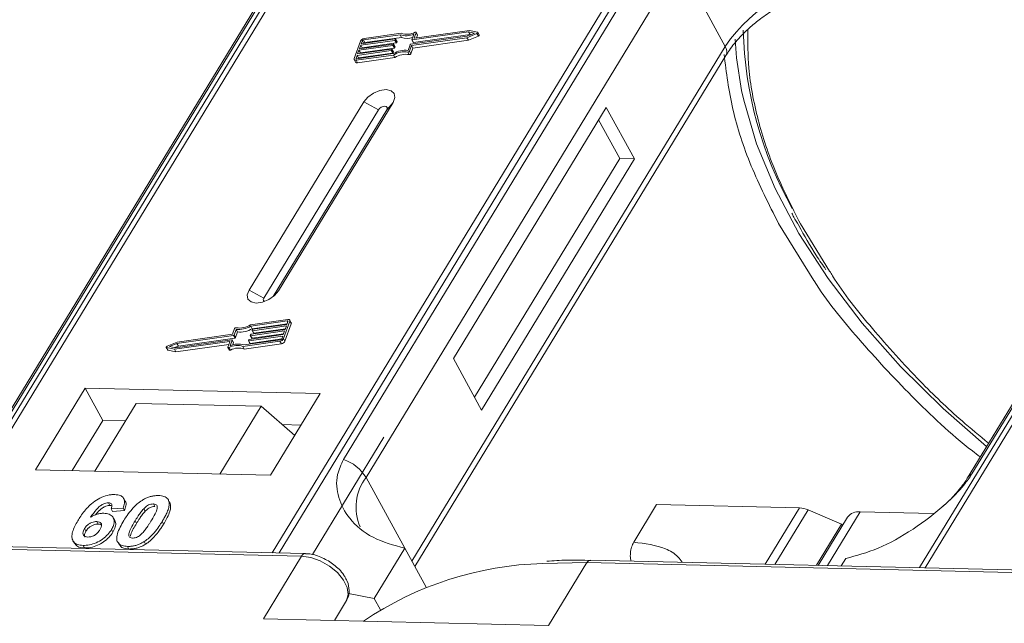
# Model space of a CAD drawing. Header units: millimetres. Extents: x 2098 to 3561, y 550 to 1583.
# Tile 59 of 84: x 3118 to 3166, y 1352 to 1382. Entities that reach past the tile are written whole.
import ezdxf

# ---------------------------------------------------------------- set-up
doc = ezdxf.new("R2010")
doc.units = ezdxf.units.MM

msp = doc.modelspace()

# ---------------------------------------------------------------- linework, layer by layer
at = {"color": 7, "linetype": 'Continuous', "lineweight": 15}
for p, q in [((3135.256, 1391.491), (3113.576, 1355.861)), ((3113.845, 1355.855), (3135.542, 1391.512)), ((3151.758, 1391.14), (3130.062, 1355.483)), ((3130.395, 1355.475), (3152.075, 1391.105)), ((3183.383, 1390.386), (3161.702, 1354.757)), ((3161.972, 1354.75), (3183.668, 1390.408)), ((3116.132, 1360.446), (3131.445, 1385.611)), ((3131.231, 1385.425), (3115.918, 1360.259)), ((3148.849, 1385.212), (3133.536, 1360.046)), ((3134.644, 1359.169), (3149.957, 1384.335)), ((3152.199, 1380.237), (3149.957, 1384.335)), ((3179.358, 1384.321), (3164.045, 1359.155)), ((3164.259, 1359.341), (3179.572, 1384.507)), ((3136.308, 1380.809), (3134.52, 1380.555)), ((3136.362, 1380.883), (3134.546, 1380.626)), ((3136.377, 1380.682), (3136.308, 1380.809)), ((3136.881, 1380.57), (3136.98, 1380.844)), ((3139.657, 1380.947), (3136.898, 1380.556)), ((3136.967, 1380.43), (3139.726, 1380.821)), ((3136.998, 1380.654), (3137.091, 1380.911)), ((3139.701, 1381.021), (3137.015, 1380.64)), ((3137.159, 1380.803), (3137.09, 1380.929)), ((3137.091, 1380.911), (3137.16, 1380.785)), ((3137.112, 1380.653), (3137.16, 1380.785)), ((3139.574, 1380.666), (3140.066, 1380.874)), ((3139.581, 1380.735), (3139.942, 1380.887)), ((3139.942, 1380.887), (3139.657, 1380.947)), ((3139.726, 1380.821), (3139.657, 1380.947)), ((3140.089, 1380.939), (3139.701, 1381.021)), ((3139.726, 1380.821), (3139.766, 1380.813)), ((3140.066, 1380.874), (3140.135, 1380.747)), ((3140.174, 1380.802), (3140.105, 1380.928)), ((3134.37, 1380.5), (3134.064, 1379.649)), ((3135.956, 1380.287), (3134.296, 1380.052)), ((3134.322, 1380.123), (3135.982, 1380.358)), ((3134.385, 1380.3), (3134.322, 1380.123)), ((3136.046, 1380.536), (3134.385, 1380.3)), ((3134.454, 1380.174), (3134.385, 1380.3)), ((3134.411, 1380.371), (3136.071, 1380.607)), ((3134.462, 1380.513), (3134.411, 1380.371)), ((3134.454, 1380.174), (3136.115, 1380.41)), ((3134.53, 1380.388), (3134.462, 1380.513)), ((3134.52, 1380.555), (3134.589, 1380.429)), ((3134.589, 1380.429), (3136.377, 1380.682)), ((3136.025, 1380.161), (3135.956, 1380.287)), ((3135.998, 1380.344), (3135.986, 1380.308)), ((3136.055, 1380.182), (3135.986, 1380.308)), ((3136.067, 1380.227), (3135.998, 1380.353)), ((3136.067, 1380.218), (3135.998, 1380.344)), ((3136.115, 1380.41), (3136.046, 1380.536)), ((3136.088, 1380.592), (3136.075, 1380.557)), ((3136.144, 1380.431), (3136.075, 1380.557)), ((3136.156, 1380.475), (3136.087, 1380.601)), ((3136.157, 1380.466), (3136.088, 1380.592)), ((3136.144, 1380.431), (3136.157, 1380.466)), ((3136.694, 1380.048), (3136.792, 1380.322)), ((3136.766, 1380.007), (3136.865, 1380.282)), ((3136.821, 1380.343), (3139.581, 1380.735)), ((3136.865, 1380.282), (3139.574, 1380.666)), ((3136.934, 1380.156), (3136.865, 1380.282)), ((3136.882, 1380.561), (3136.95, 1380.435)), ((3136.967, 1380.43), (3136.898, 1380.556)), ((3136.934, 1380.156), (3139.643, 1380.54)), ((3137.006, 1380.64), (3136.998, 1380.654)), ((3139.643, 1380.54), (3139.574, 1380.666)), ((3139.643, 1380.54), (3140.135, 1380.747)), ((3134.207, 1379.803), (3134.156, 1379.662)), ((3134.164, 1379.562), (3135.98, 1379.82)), ((3134.189, 1379.633), (3135.977, 1379.886)), ((3135.867, 1380.039), (3134.207, 1379.803)), ((3134.276, 1379.677), (3134.207, 1379.803)), ((3134.232, 1379.874), (3135.893, 1380.11)), ((3134.296, 1380.052), (3134.232, 1379.874)), ((3134.276, 1379.677), (3135.936, 1379.913)), ((3134.365, 1379.926), (3134.296, 1380.052)), ((3134.353, 1379.891), (3134.365, 1379.926)), ((3134.365, 1379.926), (3136.025, 1380.161)), ((3134.442, 1380.14), (3134.454, 1380.174)), ((3135.936, 1379.913), (3135.867, 1380.039)), ((3135.909, 1380.096), (3135.896, 1380.06)), ((3135.965, 1379.934), (3135.896, 1380.06)), ((3135.978, 1379.979), (3135.909, 1380.105)), ((3135.909, 1380.096), (3135.978, 1379.969)), ((3135.965, 1379.934), (3135.978, 1379.969)), ((3136.049, 1379.693), (3135.98, 1379.82)), ((3136.055, 1380.182), (3136.067, 1380.218)), ((3136.689, 1379.966), (3136.758, 1379.84)), ((3136.835, 1379.881), (3136.766, 1380.007)), ((3136.835, 1379.881), (3136.934, 1380.156)), ((3152.199, 1380.237), (3136.886, 1355.072)), ((3137.029, 1354.811), (3152.232, 1379.796)), ((3134.066, 1379.594), (3134.135, 1379.468)), ((3134.156, 1379.662), (3134.172, 1379.633)), ((3134.233, 1379.436), (3134.164, 1379.562)), ((3134.233, 1379.436), (3136.049, 1379.693)), ((3134.264, 1379.643), (3134.276, 1379.677)), ((3134.528, 1377.532), (3128.926, 1368.325)), ((3130.363, 1368.292), (3135.965, 1377.499)), ((3134.528, 1377.532), (3135.249, 1377.142)), ((3135.965, 1377.499), (3135.658, 1377.132)), ((3135.249, 1377.142), (3129.647, 1367.935)), ((3130.106, 1368.008), (3135.658, 1377.132)), ((3146.38, 1377.26), (3138.911, 1364.984)), ((3147.76, 1374.738), (3146.38, 1377.26)), ((3147.042, 1374.755), (3146.007, 1376.646)), ((3139.945, 1363.092), (3147.042, 1374.755)), ((3140.29, 1362.462), (3147.76, 1374.738)), ((3147.76, 1374.738), (3147.042, 1374.755)), ((3154.804, 1371.587), (3156.531, 1368.799)), ((3157.303, 1369.252), (3155.881, 1371.562)), ((3129.647, 1367.935), (3128.926, 1368.325)), ((3130.363, 1368.292), (3130.174, 1368.066)), ((3130.819, 1366.891), (3129.002, 1366.634)), ((3130.793, 1366.821), (3129.005, 1366.567)), ((3130.612, 1365.953), (3130.918, 1366.805)), ((3130.82, 1366.773), (3130.793, 1366.821)), ((3130.986, 1366.733), (3130.917, 1366.859)), ((3130.918, 1366.805), (3130.987, 1366.679)), ((3128.216, 1366.446), (3128.118, 1366.171)), ((3128.289, 1366.405), (3128.19, 1366.131)), ((3128.358, 1366.279), (3128.289, 1366.405)), ((3130.661, 1366.331), (3129.001, 1366.095)), ((3129.074, 1366.441), (3129.005, 1366.567)), ((3129.026, 1366.166), (3130.686, 1366.401)), ((3129.073, 1366.358), (3129.086, 1366.393)), ((3129.073, 1366.348), (3129.142, 1366.222)), ((3129.074, 1366.441), (3130.788, 1366.684)), ((3130.75, 1366.579), (3129.09, 1366.343)), ((3129.159, 1366.217), (3129.09, 1366.343)), ((3129.115, 1366.414), (3130.775, 1366.65)), ((3129.159, 1366.217), (3130.699, 1366.436)), ((3130.597, 1366.153), (3130.661, 1366.331)), ((3130.681, 1365.827), (3130.987, 1366.679)), ((3130.686, 1366.401), (3130.75, 1366.579)), ((3130.775, 1366.65), (3130.826, 1366.792)), ((3125.325, 1365.506), (3128.085, 1365.897)), ((3128.161, 1366.11), (3125.402, 1365.718)), ((3128.118, 1366.171), (3125.408, 1365.787)), ((3125.471, 1365.592), (3128.23, 1365.984)), ((3128.101, 1365.883), (3128.003, 1365.609)), ((3128.17, 1365.766), (3128.101, 1365.892)), ((3128.17, 1365.757), (3128.101, 1365.883)), ((3128.23, 1365.984), (3128.161, 1366.11)), ((3128.259, 1366.005), (3128.19, 1366.131)), ((3128.259, 1366.005), (3128.358, 1366.279)), ((3128.674, 1365.645), (3130.462, 1365.898)), ((3128.895, 1365.861), (3128.908, 1365.896)), ((3128.895, 1365.852), (3128.964, 1365.726)), ((3130.572, 1366.082), (3128.911, 1365.847)), ((3128.98, 1365.72), (3128.911, 1365.847)), ((3128.937, 1365.917), (3130.597, 1366.153)), ((3128.98, 1365.72), (3130.52, 1365.939)), ((3128.984, 1366.109), (3128.997, 1366.145)), ((3128.984, 1366.1), (3129.053, 1365.974)), ((3129.07, 1365.969), (3129.001, 1366.095)), ((3129.07, 1365.969), (3130.609, 1366.187)), ((3130.521, 1365.94), (3130.572, 1366.082)), ((3130.681, 1365.827), (3130.612, 1365.953)), ((3124.878, 1365.525), (3124.947, 1365.399)), ((3124.893, 1365.514), (3125.281, 1365.432)), ((3124.962, 1365.388), (3124.893, 1365.514)), ((3125.408, 1365.787), (3124.917, 1365.58)), ((3124.962, 1365.388), (3125.35, 1365.306)), ((3125.402, 1365.718), (3125.04, 1365.566)), ((3125.04, 1365.566), (3125.325, 1365.506)), ((3125.281, 1365.432), (3127.968, 1365.814)), ((3125.35, 1365.306), (3125.281, 1365.432)), ((3125.285, 1365.514), (3125.471, 1365.592)), ((3125.35, 1365.306), (3127.939, 1365.674)), ((3125.471, 1365.592), (3125.402, 1365.718)), ((3127.984, 1365.799), (3127.892, 1365.542)), ((3127.892, 1365.524), (3127.961, 1365.398)), ((3128.015, 1365.394), (3127.946, 1365.52)), ((3127.981, 1365.79), (3127.968, 1365.814)), ((3128.132, 1365.652), (3128.17, 1365.757)), ((3128.62, 1365.57), (3130.437, 1365.828)), ((3128.689, 1365.444), (3128.62, 1365.57)), ((3128.689, 1365.444), (3130.506, 1365.701)), ((3130.437, 1365.828), (3130.506, 1365.701)), ((3138.911, 1364.984), (3140.29, 1362.462)), ((3120.91, 1363.53), (3118.482, 1359.54)), ((3132.403, 1363.266), (3120.91, 1363.53)), ((3120.91, 1363.53), (3121.772, 1361.954)), ((3129.975, 1359.276), (3132.403, 1363.266)), ((3123.408, 1362.788), (3121.391, 1359.473)), ((3123.408, 1362.788), (3129.514, 1362.648)), ((3127.497, 1359.333), (3129.514, 1362.648)), ((3129.514, 1362.648), (3131.158, 1361.221)), ((3121.772, 1361.954), (3120.278, 1359.499)), ((3122.885, 1361.928), (3121.772, 1361.954)), ((3131.469, 1361.731), (3130.545, 1361.753)), ((3135.516, 1361.14), (3132.024, 1355.401)), ((3118.482, 1359.54), (3129.975, 1359.276)), ((3134.644, 1359.169), (3136.541, 1355.703)), ((3122.869, 1358.011), (3122.8, 1358.138)), ((3124.931, 1358.134), (3124.925, 1358.145)), ((3122.047, 1357.923), (3122.116, 1357.797)), ((3122.765, 1357.672), (3122.181, 1357.633)), ((3122.765, 1357.672), (3122.834, 1357.546)), ((3124.25, 1357.873), (3124.319, 1357.747)), ((3125.003, 1358.014), (3125.072, 1357.888)), ((3147.726, 1356.001), (3148.847, 1357.842)), ((3148.847, 1357.842), (3155.831, 1357.682)), ((3155.831, 1357.682), (3154.156, 1354.93)), ((3122.181, 1357.633), (3122.25, 1357.507)), ((3122.25, 1357.507), (3122.834, 1357.546)), ((3122.359, 1357.065), (3122.29, 1357.191)), ((3123.848, 1357.513), (3123.779, 1357.639)), ((3156.25, 1357.584), (3154.628, 1354.919)), ((3156.25, 1357.584), (3157.88, 1356.888)), ((3158.182, 1357.23), (3156.746, 1354.87)), ((3157.193, 1354.86), (3158.792, 1357.49)), ((3162.369, 1357.407), (3158.792, 1357.49)), ((3121.482, 1357.011), (3121.551, 1356.885)), ((3123.356, 1357.046), (3123.424, 1356.92)), ((3124.682, 1357.016), (3124.751, 1356.89)), ((3156.654, 1354.872), (3157.88, 1356.888)), ((3157.925, 1356.807), (3157.88, 1356.888)), ((3131.675, 1355.446), (3097.492, 1356.23)), ((3120.883, 1356.666), (3120.952, 1356.54)), ((3122.203, 1356.625), (3122.272, 1356.499)), ((3097.309, 1356.105), (3131.493, 1355.321)), ((3120.318, 1356.075), (3120.387, 1355.949)), ((3120.812, 1355.845), (3120.881, 1355.719)), ((3122.505, 1356.009), (3122.574, 1355.883)), ((3122.986, 1355.795), (3123.055, 1355.669)), ((3123.793, 1356.03), (3123.862, 1355.903)), ((3131.493, 1355.321), (3129.625, 1352.252)), ((3136.541, 1355.703), (3135.047, 1353.247)), ((3136.541, 1355.703), (3137.583, 1353.797)), ((3143.277, 1354.963), (3145.436, 1355.001)), ((3143.569, 1351.932), (3145.436, 1355.001)), ((3145.436, 1355.001), (3179.619, 1354.217)), ((3179.802, 1354.341), (3145.619, 1355.126)), ((3157.869, 1354.845), (3158.09, 1355.208)), ((3133.784, 1353.489), (3135.047, 1353.247)), ((3133.686, 1353.145), (3133.094, 1352.172)), ((3133.094, 1352.172), (3133.686, 1353.145)), ((3135.047, 1353.247), (3135.346, 1352.7)), ((3129.625, 1352.252), (3143.569, 1351.932))]:
    msp.add_line(p, q, dxfattribs=at)
at = {"color": 7, "linetype": 'Continuous', "lineweight": 15, "flags": 128}
for points in [[(3137.037, 1380.933), (3137.048, 1380.938), (3137.06, 1380.94), (3137.071, 1380.94), (3137.08, 1380.938), (3137.087, 1380.933), (3137.091, 1380.927), (3137.092, 1380.919), (3137.091, 1380.911)], [(3140.089, 1380.939), (3140.099, 1380.935), (3140.105, 1380.929), (3140.107, 1380.92), (3140.105, 1380.91), (3140.1, 1380.9), (3140.091, 1380.889), (3140.079, 1380.881), (3140.066, 1380.874)], [(3140.135, 1380.747), (3140.148, 1380.754), (3140.16, 1380.763), (3140.169, 1380.774), (3140.174, 1380.784), (3140.176, 1380.794), (3140.174, 1380.802)], [(3135.982, 1380.358), (3135.986, 1380.359), (3135.99, 1380.358), (3135.994, 1380.357), (3135.996, 1380.355), (3135.998, 1380.353), (3135.999, 1380.35), (3135.999, 1380.347), (3135.998, 1380.344)], [(3136.071, 1380.607), (3136.075, 1380.607), (3136.079, 1380.606), (3136.083, 1380.605), (3136.085, 1380.604), (3136.087, 1380.601), (3136.088, 1380.599), (3136.088, 1380.595), (3136.088, 1380.592)], [(3136.898, 1380.556), (3136.893, 1380.555), (3136.89, 1380.556), (3136.886, 1380.557), (3136.883, 1380.559), (3136.882, 1380.561), (3136.881, 1380.564), (3136.88, 1380.567), (3136.881, 1380.57)], [(3137.015, 1380.64), (3137.011, 1380.639), (3137.007, 1380.64), (3137.003, 1380.641), (3137.001, 1380.642), (3136.999, 1380.645), (3136.998, 1380.648), (3136.998, 1380.651), (3136.998, 1380.654)], [(3152.997, 1378.086), (3152.754, 1379.679), (3152.69, 1380.601)], [(3135.893, 1380.11), (3135.897, 1380.11), (3135.901, 1380.11), (3135.904, 1380.109), (3135.907, 1380.107), (3135.909, 1380.105), (3135.91, 1380.102), (3135.91, 1380.099), (3135.909, 1380.096)], [(3134.164, 1379.562), (3134.138, 1379.56), (3134.114, 1379.562), (3134.094, 1379.569), (3134.078, 1379.579), (3134.066, 1379.593), (3134.06, 1379.609), (3134.06, 1379.628), (3134.064, 1379.649)], [(3134.156, 1379.662), (3134.154, 1379.655), (3134.155, 1379.648), (3134.157, 1379.643), (3134.16, 1379.638), (3134.166, 1379.635), (3134.173, 1379.633), (3134.18, 1379.632), (3134.189, 1379.633)], [(3135.965, 1377.499), (3136.053, 1377.735), (3136.019, 1377.938), (3135.866, 1378.076), (3135.62, 1378.129), (3135.317, 1378.089), (3135.003, 1377.961), (3134.726, 1377.765), (3134.528, 1377.532)], [(3164.976, 1360.685), (3162.849, 1362.536), (3160.767, 1364.59), (3158.886, 1366.715), (3157.225, 1368.889), (3155.803, 1371.088), (3154.633, 1373.29), (3153.729, 1375.471), (3153.101, 1377.608), (3152.997, 1378.086)], [(3135.658, 1377.132), (3135.683, 1377.2), (3135.673, 1377.257), (3135.63, 1377.297), (3135.56, 1377.312), (3135.473, 1377.3), (3135.384, 1377.264), (3135.305, 1377.208), (3135.249, 1377.142)], [(3128.926, 1368.325), (3128.838, 1368.089), (3128.872, 1367.886), (3129.024, 1367.748), (3129.271, 1367.695), (3129.574, 1367.735), (3129.888, 1367.863), (3130.165, 1368.058), (3130.363, 1368.292)], [(3129.647, 1367.935), (3129.621, 1367.868), (3129.631, 1367.81), (3129.675, 1367.77), (3129.679, 1367.768)], [(3130.826, 1366.792), (3130.828, 1366.798), (3130.828, 1366.805), (3130.826, 1366.81), (3130.822, 1366.815), (3130.817, 1366.818), (3130.81, 1366.82), (3130.802, 1366.821), (3130.793, 1366.821)], [(3130.819, 1366.891), (3130.845, 1366.893), (3130.869, 1366.891), (3130.889, 1366.884), (3130.905, 1366.874), (3130.916, 1366.86), (3130.922, 1366.844), (3130.923, 1366.825), (3130.918, 1366.805)], [(3129.09, 1366.343), (3129.085, 1366.343), (3129.081, 1366.343), (3129.078, 1366.344), (3129.075, 1366.346), (3129.074, 1366.348), (3129.072, 1366.351), (3129.072, 1366.354), (3129.073, 1366.358)], [(3128.085, 1365.897), (3128.089, 1365.898), (3128.093, 1365.897), (3128.096, 1365.896), (3128.099, 1365.895), (3128.101, 1365.892), (3128.102, 1365.889), (3128.102, 1365.886), (3128.101, 1365.883)], [(3128.911, 1365.847), (3128.907, 1365.846), (3128.903, 1365.847), (3128.9, 1365.848), (3128.897, 1365.849), (3128.895, 1365.852), (3128.894, 1365.854), (3128.894, 1365.858), (3128.895, 1365.861)], [(3129.001, 1366.095), (3128.996, 1366.095), (3128.992, 1366.095), (3128.989, 1366.096), (3128.986, 1366.098), (3128.984, 1366.1), (3128.983, 1366.103), (3128.983, 1366.106), (3128.984, 1366.109)], [(3124.893, 1365.514), (3124.884, 1365.518), (3124.878, 1365.524), (3124.875, 1365.533), (3124.877, 1365.543), (3124.883, 1365.553), (3124.892, 1365.564), (3124.903, 1365.573), (3124.917, 1365.58)], [(3127.946, 1365.52), (3127.934, 1365.515), (3127.922, 1365.513), (3127.912, 1365.513), (3127.902, 1365.515), (3127.896, 1365.52), (3127.891, 1365.526), (3127.89, 1365.534), (3127.892, 1365.542)], [(3127.961, 1365.398), (3127.965, 1365.394), (3127.971, 1365.389), (3127.981, 1365.387), (3127.991, 1365.387), (3128.003, 1365.389), (3128.015, 1365.394)], [(3127.968, 1365.814), (3127.972, 1365.814), (3127.976, 1365.813), (3127.979, 1365.812), (3127.982, 1365.811), (3127.984, 1365.808), (3127.985, 1365.806), (3127.985, 1365.802), (3127.984, 1365.799)], [(3131.493, 1355.321), (3131.939, 1355.257), (3132.407, 1355.09), (3132.855, 1354.835), (3133.246, 1354.512), (3133.544, 1354.151), (3133.726, 1353.782), (3133.774, 1353.437), (3133.686, 1353.145)]]:
    msp.add_lwpolyline(points, dxfattribs=at)
at = {"color": 7, "linetype": 'Continuous', "lineweight": 15}
for centre, radius, start, end in [((3158.372, 1376.085), 7.439, 91.2925, 146.0732), ((3136.599, 1381.668), 0.907, 251.2927, 294.8085), ((3136.644, 1381.652), 0.819, 249.8549, 298.6145), ((3137.14, 1380.793), 0.0214, 336.1246, 26.8104), ((3171.901, 1381.516), 18.828, 181.473, 209.2705), ((3134.575, 1380.399), 0.229, 97.4207, 153.8527), ((3134.53, 1380.479), 0.0762, 97.4207, 153.8527), ((3134.599, 1380.352), 0.0769, 97.5763, 152.4403), ((3135.951, 1380.325), 0.0381, 277.4207, 333.8527), ((3136.041, 1380.573), 0.0381, 277.4207, 333.8527), ((3136.11, 1380.447), 0.0381, 277.4207, 333.8527), ((3136.146, 1380.47), 0.011, 336.9348, 26.0002), ((3136.659, 1381.485), 0.85, 250.6487, 287.8017), ((3136.826, 1380.305), 0.0381, 97.4207, 153.8527), ((3136.962, 1380.444), 0.0149, 216.6597, 287.1115), ((3135.862, 1380.077), 0.0381, 277.4207, 333.8527), ((3135.931, 1379.951), 0.0381, 277.4207, 333.8527), ((3136.58, 1378.88), 1.173, 84.4424, 120.9301), ((3135.968, 1379.974), 0.011, 336.9348, 26.0002), ((3136.523, 1378.982), 0.998, 80.3986, 122.9491), ((3136.02, 1380.199), 0.0381, 277.4207, 333.8527), ((3136.592, 1378.856), 0.998, 80.3986, 122.9491), ((3136.057, 1380.222), 0.011, 336.9348, 26.0002), ((3136.7, 1380.039), 0.0736, 261.7629, 334.647), ((3136.769, 1379.913), 0.0736, 261.7629, 334.647), ((3151.857, 1379.99), 0.422, 332.7392, 35.9387), ((3134.206, 1379.521), 0.0892, 216.6597, 287.1115), ((3128.283, 1366.414), 0.0736, 81.7629, 154.647), ((3128.402, 1367.573), 1.173, 264.4424, 300.9301), ((3128.46, 1367.471), 0.998, 260.3986, 302.9491), ((3128.471, 1367.447), 1.173, 264.4424, 300.9301), ((3129.12, 1366.376), 0.0381, 97.4207, 153.8527), ((3130.926, 1366.704), 0.0661, 336.9348, 26.0002), ((3128.156, 1366.148), 0.0381, 277.4207, 333.8527), ((3128.225, 1366.022), 0.0381, 277.4207, 333.8527), ((3128.942, 1365.88), 0.0381, 97.4207, 153.8527), ((3129.031, 1366.128), 0.0381, 97.4207, 153.8527), ((3129.065, 1365.983), 0.0149, 216.6597, 287.1115), ((3129.154, 1366.231), 0.0149, 216.6597, 287.1115), ((3130.407, 1366.054), 0.229, 277.4207, 333.8527), ((3130.452, 1365.974), 0.0762, 277.4207, 333.8527), ((3124.965, 1365.409), 0.0212, 210.2186, 262.8226), ((3128.338, 1364.801), 0.819, 69.8549, 118.6145), ((3128.383, 1364.785), 0.907, 71.2927, 114.8085), ((3128.407, 1364.675), 0.819, 69.8549, 118.6145), ((3128.16, 1365.761), 0.011, 336.9348, 26.0002), ((3128.976, 1365.735), 0.0149, 216.6597, 287.1115), ((3130.476, 1365.928), 0.229, 277.4207, 333.8527), ((3132.894, 1358.097), 2.052, 31.4947, 71.765), ((3136.59, 1357.706), 2.434, 143.0587, 202.974), ((3164.457, 1358.898), 0.486, 114.0436, 148.1804), ((3155.781, 1356.529), 1.154, 66.0507, 87.522), ((3158.712, 1356.83), 0.664, 83.0653, 142.99), ((3131.685, 1355.235), 0.21, 92.0598, 156.0028), ((3143.745, 1338.497), 16.472, 91.6287, 124.0831), ((3145.636, 1354.905), 0.221, 94.3757, 154.3004)]:
    msp.add_arc(centre, radius, start, end, dxfattribs=at)
for points, knots in [([(3152.248, 1379.799), (3152.297, 1379.884), (3152.468, 1380.183), (3152.875, 1380.662), (3153.402, 1381.175), (3153.956, 1381.624), (3154.483, 1381.986), (3154.852, 1382.195), (3154.987, 1382.272)], [0, 0, 0, 0, 0.0972859, 0.3406221, 0.5254687, 0.6869716, 0.885597, 1, 1, 1, 1]), ([(3155.881, 1371.562), (3155.452, 1372.407), (3154.581, 1374.123), (3153.747, 1376.682), (3153.3, 1379.022), (3153.302, 1380.442), (3153.303, 1381.063)], [0, 0, 0, 0, 0.255322, 0.518562, 0.789217, 1, 1, 1, 1]), ([(3152.141, 1379.842), (3152.254, 1378.96), (3152.481, 1377.195), (3153.382, 1374.411), (3154.332, 1372.525), (3154.804, 1371.587)], [0, 0, 0, 0, 0.3344532, 0.6690302, 1, 1, 1, 1]), ([(3155.459, 1372.09), (3155.489, 1372.026), (3155.582, 1371.827), (3155.706, 1371.626), (3155.791, 1371.489)], [0, 0, 0, 0, 0.317467, 1, 1, 1, 1]), ([(3155.791, 1371.489), (3156.064, 1370.993), (3156.463, 1370.268), (3156.967, 1369.55), (3157.125, 1369.325)], [0, 0, 0, 0, 0.685846, 1, 1, 1, 1]), ([(3165.072, 1360.844), (3164.635, 1361.203), (3163.455, 1362.172), (3161.515, 1364.038), (3159.382, 1366.409), (3157.927, 1368.231), (3157.349, 1369.177), (3157.303, 1369.252)], [0, 0, 0, 0, 0.139905, 0.3768262, 0.6798421, 0.9746062, 1, 1, 1, 1]), ([(3156.531, 1368.799), (3156.534, 1368.794), (3157.132, 1367.829), (3158.703, 1365.909), (3161.281, 1363.124), (3163.322, 1361.189), (3164.535, 1360.267), (3164.662, 1360.17)], [0, 0, 0, 0, 0.001708, 0.316913, 0.637904, 0.961869, 1, 1, 1, 1]), ([(3133.536, 1360.046), (3133.425, 1359.8), (3133.14, 1359.17), (3133.249, 1358.153), (3133.807, 1357.078), (3134.898, 1356.159), (3135.995, 1355.854), (3136.541, 1355.703)], [0, 0, 0, 0, 0.1257134, 0.3212757, 0.5244662, 0.763484, 1, 1, 1, 1]), ([(3158.09, 1355.208), (3158.608, 1355.345), (3159.645, 1355.619), (3161.392, 1356.589), (3162.83, 1357.699), (3163.795, 1358.664), (3164.133, 1359.158), (3164.259, 1359.341)], [0, 0, 0, 0, 0.249096, 0.498243, 0.745205, 0.90541, 1, 1, 1, 1]), ([(3164.042, 1359.154), (3164.039, 1359.148), (3163.945, 1358.964), (3163.63, 1358.562), (3163.23, 1358.103), (3162.936, 1357.848), (3162.858, 1357.78)], [0, 0, 0, 0, 0.0148763, 0.4238311, 0.846052, 1, 1, 1, 1]), ([(3120.583, 1357.094), (3120.635, 1357.175), (3120.791, 1357.422), (3121.064, 1357.761), (3121.453, 1358.069), (3121.815, 1358.249), (3122.133, 1358.327), (3122.304, 1358.33), (3122.366, 1358.331)], [0, 0, 0, 0, 0.142337, 0.429127, 0.589943, 0.751205, 0.909895, 1, 1, 1, 1]), ([(3122.366, 1358.331), (3122.46, 1358.322), (3122.63, 1358.306), (3122.785, 1358.188), (3122.855, 1358.014), (3122.827, 1357.83), (3122.779, 1357.707), (3122.765, 1357.672)], [0, 0, 0, 0, 0.2426908, 0.4390024, 0.635006, 0.8950587, 1, 1, 1, 1]), ([(3123.693, 1358.048), (3123.743, 1358.078), (3123.846, 1358.139), (3124.011, 1358.207), (3124.177, 1358.255), (3124.313, 1358.275), (3124.42, 1358.282), (3124.473, 1358.282), (3124.499, 1358.282)], [0, 0, 0, 0, 0.193776, 0.3936, 0.587864, 0.788908, 0.894169, 1, 1, 1, 1]), ([(3124.499, 1358.282), (3124.547, 1358.279), (3124.642, 1358.274), (3124.768, 1358.244), (3124.875, 1358.193), (3124.942, 1358.13), (3124.983, 1358.068), (3124.996, 1358.033), (3125.003, 1358.014)], [0, 0, 0, 0, 0.192627, 0.388684, 0.582013, 0.783201, 0.891038, 1, 1, 1, 1]), ([(3122.047, 1357.923), (3122.006, 1357.921), (3121.924, 1357.916), (3121.777, 1357.857), (3121.611, 1357.754), (3121.398, 1357.533), (3121.268, 1357.349), (3121.18, 1357.224)], [0, 0, 0, 0, 0.112049, 0.22438, 0.370115, 0.570276, 1, 1, 1, 1]), ([(3121.426, 1357.342), (3121.426, 1357.342), (3121.482, 1357.419), (3121.585, 1357.539), (3121.763, 1357.685), (3121.913, 1357.763), (3122.035, 1357.795), (3122.093, 1357.797), (3122.116, 1357.797)], [0, 0, 0, 0, 0.000071, 0.368569, 0.571075, 0.774891, 0.911654, 1, 1, 1, 1]), ([(3122.181, 1357.633), (3122.201, 1357.681), (3122.233, 1357.756), (3122.222, 1357.846), (3122.176, 1357.897), (3122.111, 1357.919), (3122.064, 1357.922), (3122.047, 1357.923)], [0, 0, 0, 0, 0.33384, 0.524547, 0.716372, 0.891824, 1, 1, 1, 1]), ([(3122.116, 1357.797), (3122.155, 1357.796), (3122.198, 1357.794), (3122.223, 1357.775), (3122.225, 1357.773)], [0, 0, 0, 0, 0.900108, 1, 1, 1, 1]), ([(3122.806, 1357.064), (3122.857, 1357.146), (3122.974, 1357.332), (3123.223, 1357.654), (3123.482, 1357.91), (3123.672, 1358.034), (3123.693, 1358.048)], [0, 0, 0, 0, 0.237381, 0.538918, 0.949082, 1, 1, 1, 1]), ([(3122.834, 1357.546), (3122.861, 1357.626), (3122.916, 1357.786), (3122.923, 1357.953), (3122.869, 1358.006), (3122.866, 1358.009)], [0, 0, 0, 0, 0.4817849, 0.9693075, 1, 1, 1, 1]), ([(3123.779, 1357.639), (3123.821, 1357.681), (3123.891, 1357.749), (3124.015, 1357.825), (3124.129, 1357.864), (3124.206, 1357.872), (3124.246, 1357.873), (3124.25, 1357.873)], [0, 0, 0, 0, 0.334804, 0.542561, 0.750382, 0.970721, 1, 1, 1, 1]), ([(3123.848, 1357.513), (3123.89, 1357.555), (3123.96, 1357.623), (3124.084, 1357.699), (3124.198, 1357.737), (3124.275, 1357.746), (3124.315, 1357.747), (3124.319, 1357.747)], [0, 0, 0, 0, 0.334804, 0.542561, 0.750382, 0.970721, 1, 1, 1, 1]), ([(3124.25, 1357.873), (3124.289, 1357.868), (3124.358, 1357.86), (3124.423, 1357.812), (3124.45, 1357.724), (3124.42, 1357.556), (3124.298, 1357.312), (3124.186, 1357.124), (3124.129, 1357.029)], [0, 0, 0, 0, 0.105646, 0.186221, 0.267042, 0.431541, 0.712708, 1, 1, 1, 1]), ([(3125.003, 1358.014), (3125.011, 1357.981), (3125.027, 1357.912), (3125.017, 1357.768), (3124.971, 1357.585), (3124.883, 1357.381), (3124.785, 1357.191), (3124.716, 1357.074), (3124.682, 1357.016)], [0, 0, 0, 0, 0.118432, 0.239329, 0.449434, 0.664178, 0.83182, 1, 1, 1, 1]), ([(3124.751, 1356.89), (3124.799, 1356.972), (3124.906, 1357.155), (3125.043, 1357.456), (3125.111, 1357.718), (3125.08, 1357.853), (3125.072, 1357.888)], [0, 0, 0, 0, 0.2367747, 0.5279276, 0.8783337, 1, 1, 1, 1]), ([(3125.072, 1357.888), (3125.06, 1357.921), (3125.042, 1357.969), (3125.003, 1358.004), (3124.99, 1358.016)], [0, 0, 0, 0, 0.667997, 1, 1, 1, 1]), ([(3121.18, 1357.224), (3121.231, 1357.253), (3121.336, 1357.312), (3121.474, 1357.365), (3121.584, 1357.394), (3121.666, 1357.409), (3121.746, 1357.417), (3121.798, 1357.418), (3121.824, 1357.418)], [0, 0, 0, 0, 0.243654, 0.49576, 0.617892, 0.741503, 0.870025, 1, 1, 1, 1]), ([(3121.824, 1357.418), (3121.917, 1357.408), (3122.103, 1357.388), (3122.273, 1357.25), (3122.351, 1357.061), (3122.321, 1356.842), (3122.239, 1356.692), (3122.203, 1356.625)], [0, 0, 0, 0, 0.210216, 0.421975, 0.620016, 0.831037, 1, 1, 1, 1]), ([(3123.356, 1357.046), (3123.381, 1357.087), (3123.431, 1357.169), (3123.503, 1357.28), (3123.571, 1357.379), (3123.634, 1357.466), (3123.701, 1357.554), (3123.753, 1357.611), (3123.779, 1357.639)], [0, 0, 0, 0, 0.20527, 0.410616, 0.557148, 0.703844, 0.851475, 1, 1, 1, 1]), ([(3123.424, 1356.92), (3123.45, 1356.961), (3123.5, 1357.043), (3123.572, 1357.154), (3123.64, 1357.253), (3123.703, 1357.34), (3123.77, 1357.428), (3123.822, 1357.485), (3123.848, 1357.513)], [0, 0, 0, 0, 0.20527, 0.410616, 0.557148, 0.703844, 0.851475, 1, 1, 1, 1]), ([(3120.812, 1355.845), (3120.719, 1355.854), (3120.532, 1355.871), (3120.348, 1356.001), (3120.252, 1356.193), (3120.28, 1356.526), (3120.432, 1356.84), (3120.562, 1357.058), (3120.583, 1357.094)], [0, 0, 0, 0, 0.148269, 0.297647, 0.442421, 0.607851, 0.935658, 1, 1, 1, 1]), ([(3120.883, 1356.666), (3120.917, 1356.717), (3120.974, 1356.8), (3121.103, 1356.903), (3121.231, 1356.967), (3121.364, 1357.007), (3121.443, 1357.01), (3121.482, 1357.011)], [0, 0, 0, 0, 0.276721, 0.45687, 0.637007, 0.824068, 1, 1, 1, 1]), ([(3120.952, 1356.54), (3120.986, 1356.591), (3121.043, 1356.674), (3121.172, 1356.777), (3121.3, 1356.841), (3121.433, 1356.881), (3121.512, 1356.883), (3121.551, 1356.885)], [0, 0, 0, 0, 0.276721, 0.45687, 0.637007, 0.824068, 1, 1, 1, 1]), ([(3121.482, 1357.011), (3121.529, 1357.006), (3121.615, 1356.998), (3121.695, 1356.938), (3121.73, 1356.853), (3121.705, 1356.738), (3121.66, 1356.657), (3121.636, 1356.614)], [0, 0, 0, 0, 0.213757, 0.394944, 0.576585, 0.777311, 1, 1, 1, 1]), ([(3121.551, 1356.885), (3121.6, 1356.882), (3121.667, 1356.878), (3121.706, 1356.845), (3121.717, 1356.836)], [0, 0, 0, 0, 0.715718, 1, 1, 1, 1]), ([(3122.272, 1356.499), (3122.315, 1356.581), (3122.401, 1356.747), (3122.421, 1356.945), (3122.366, 1357.031), (3122.348, 1357.059)], [0, 0, 0, 0, 0.401791, 0.807526, 1, 1, 1, 1]), ([(3122.986, 1355.795), (3122.893, 1355.804), (3122.705, 1355.821), (3122.525, 1355.948), (3122.435, 1356.146), (3122.496, 1356.524), (3122.68, 1356.844), (3122.806, 1357.064)], [0, 0, 0, 0, 0.1475277, 0.2965695, 0.43214, 0.6087374, 1, 1, 1, 1]), ([(3123.235, 1356.204), (3123.189, 1356.21), (3123.115, 1356.22), (3123.055, 1356.275), (3123.037, 1356.37), (3123.072, 1356.538), (3123.196, 1356.778), (3123.302, 1356.956), (3123.356, 1357.046)], [0, 0, 0, 0, 0.125351, 0.202197, 0.279182, 0.459742, 0.727968, 1, 1, 1, 1]), ([(3123.127, 1356.289), (3123.131, 1356.32), (3123.145, 1356.435), (3123.269, 1356.652), (3123.372, 1356.831), (3123.424, 1356.92)], [0, 0, 0, 0, 0.159501, 0.57679, 1, 1, 1, 1]), ([(3124.129, 1357.029), (3124.104, 1356.988), (3124.053, 1356.906), (3123.982, 1356.795), (3123.914, 1356.696), (3123.851, 1356.61), (3123.785, 1356.523), (3123.733, 1356.466), (3123.707, 1356.438)], [0, 0, 0, 0, 0.205942, 0.411959, 0.558149, 0.704502, 0.851801, 1, 1, 1, 1]), ([(3124.682, 1357.016), (3124.63, 1356.934), (3124.513, 1356.748), (3124.268, 1356.43), (3124.012, 1356.173), (3123.821, 1356.048), (3123.793, 1356.03)], [0, 0, 0, 0, 0.236629, 0.537361, 0.932986, 1, 1, 1, 1]), ([(3123.862, 1355.903), (3123.91, 1355.936), (3124.008, 1356.002), (3124.173, 1356.143), (3124.348, 1356.324), (3124.509, 1356.527), (3124.642, 1356.717), (3124.715, 1356.832), (3124.751, 1356.89)], [0, 0, 0, 0, 0.11827, 0.23888, 0.450732, 0.667209, 0.83334, 1, 1, 1, 1]), ([(3121.05, 1356.255), (3121.004, 1356.26), (3120.911, 1356.271), (3120.829, 1356.346), (3120.796, 1356.444), (3120.823, 1356.557), (3120.864, 1356.631), (3120.883, 1356.666)], [0, 0, 0, 0, 0.207905, 0.419981, 0.630626, 0.821735, 1, 1, 1, 1]), ([(3122.203, 1356.625), (3122.147, 1356.543), (3122.035, 1356.377), (3121.773, 1356.146), (3121.457, 1355.967), (3121.117, 1355.856), (3120.914, 1355.849), (3120.812, 1355.845)], [0, 0, 0, 0, 0.197831, 0.3973, 0.59891, 0.798741, 1, 1, 1, 1]), ([(3120.898, 1356.251), (3120.887, 1356.275), (3120.864, 1356.327), (3120.893, 1356.432), (3120.933, 1356.505), (3120.952, 1356.54)], [0, 0, 0, 0, 0.296139, 0.660307, 1, 1, 1, 1]), ([(3120.881, 1355.719), (3120.981, 1355.722), (3121.183, 1355.729), (3121.513, 1355.836), (3121.824, 1356.008), (3122.093, 1356.237), (3122.211, 1356.41), (3122.272, 1356.499)], [0, 0, 0, 0, 0.198208, 0.398397, 0.584963, 0.787074, 1, 1, 1, 1]), ([(3121.636, 1356.614), (3121.601, 1356.561), (3121.545, 1356.477), (3121.425, 1356.368), (3121.305, 1356.303), (3121.174, 1356.26), (3121.094, 1356.256), (3121.05, 1356.255)], [0, 0, 0, 0, 0.288697, 0.463553, 0.639942, 0.801808, 1, 1, 1, 1]), ([(3123.707, 1356.438), (3123.665, 1356.396), (3123.596, 1356.328), (3123.472, 1356.253), (3123.36, 1356.214), (3123.282, 1356.205), (3123.241, 1356.204), (3123.235, 1356.204)], [0, 0, 0, 0, 0.333678, 0.540413, 0.747264, 0.961209, 1, 1, 1, 1]), ([(3120.397, 1355.955), (3120.426, 1355.908), (3120.493, 1355.798), (3120.684, 1355.731), (3120.832, 1355.722), (3120.881, 1355.719)], [0, 0, 0, 0, 0.338595, 0.784132, 1, 1, 1, 1]), ([(3122.587, 1355.89), (3122.608, 1355.852), (3122.661, 1355.754), (3122.839, 1355.685), (3122.994, 1355.674), (3123.055, 1355.669)], [0, 0, 0, 0, 0.2754092, 0.7103646, 1, 1, 1, 1]), ([(3123.793, 1356.03), (3123.742, 1355.999), (3123.64, 1355.938), (3123.475, 1355.87), (3123.309, 1355.822), (3123.173, 1355.802), (3123.066, 1355.795), (3123.013, 1355.795), (3122.986, 1355.795)], [0, 0, 0, 0, 0.193769, 0.393564, 0.587886, 0.789131, 0.894283, 1, 1, 1, 1]), ([(3123.055, 1355.669), (3123.104, 1355.669), (3123.203, 1355.67), (3123.361, 1355.693), (3123.527, 1355.738), (3123.667, 1355.795), (3123.779, 1355.853), (3123.834, 1355.887), (3123.862, 1355.903)], [0, 0, 0, 0, 0.193594, 0.390501, 0.584817, 0.78683, 0.892868, 1, 1, 1, 1]), ([(3147.726, 1356.001), (3147.688, 1355.925), (3147.611, 1355.773), (3147.562, 1355.482), (3147.555, 1355.239), (3147.586, 1355.115), (3147.594, 1355.08)], [0, 0, 0, 0, 0.295987, 0.591974, 0.887961, 1, 1, 1, 1]), ([(3150.102, 1355.023), (3150.035, 1355.115), (3149.835, 1355.389), (3149.123, 1355.824), (3148.277, 1355.931), (3147.726, 1356.001)], [0, 0, 0, 0, 0.152259, 0.448917, 1, 1, 1, 1]), ([(3132.807, 1355.087), (3132.607, 1355.19), (3132.328, 1355.334), (3131.942, 1355.428), (3131.771, 1355.434), (3131.677, 1355.438)], [0, 0, 0, 0, 0.538027, 0.74783, 1, 1, 1, 1]), ([(3133.637, 1354.244), (3133.612, 1354.294), (3133.534, 1354.447), (3133.276, 1354.752), (3132.988, 1354.958), (3132.807, 1355.087)], [0, 0, 0, 0, 0.1526432, 0.4684968, 1, 1, 1, 1]), ([(3145.628, 1355.108), (3145.233, 1355.122), (3144.492, 1355.149), (3143.798, 1355.095), (3143.474, 1355.069)], [0, 0, 0, 0, 0.533839, 1, 1, 1, 1]), ([(3133.684, 1353.164), (3133.697, 1353.18), (3133.805, 1353.307), (3133.837, 1353.649), (3133.779, 1354), (3133.667, 1354.194), (3133.637, 1354.244)], [0, 0, 0, 0, 0.054424, 0.4493774, 0.857077, 1, 1, 1, 1])]:
    msp.add_open_spline(points, degree=3, knots=knots, dxfattribs=at)

doc.saveas('drawing.dxf')
